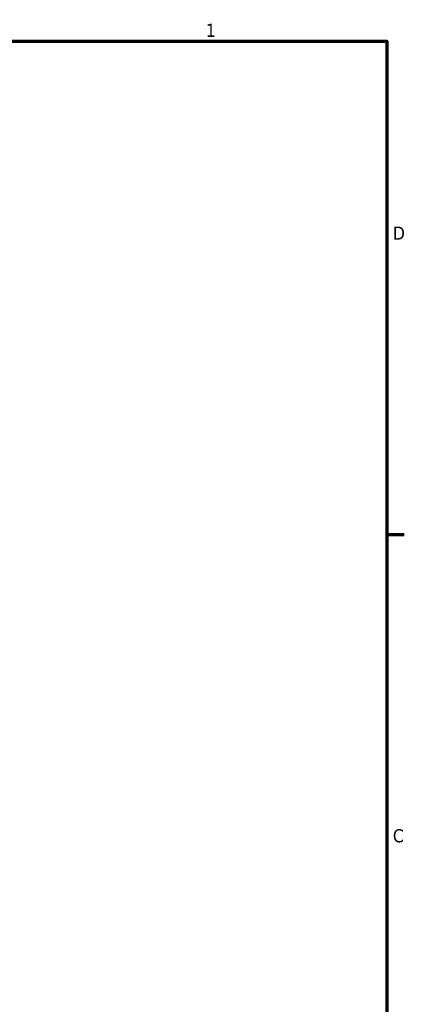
# Model space of a CAD drawing. Header units: inches. Extents: x 1 to 237, y 4 to 150.
# Tile 166 of 166: x 211 to 236, y 85 to 148. Entities that reach past the tile are written whole.
import ezdxf

# ---------------------------------------------------------------- set-up
doc = ezdxf.new("R2010")
doc.units = ezdxf.units.IN
doc.header["$LTSCALE"] = 7
doc.header["$MEASUREMENT"] = 0
doc.layers.add('Border (ANSI)', color=7, linetype='Continuous', lineweight=70)
doc.styles.add('Dimension Text', font='tahoma.ttf')

# ---------------------------------------------------------------- blocks, each defined once
blk = doc.blocks.new('Borders Default Border')
at = {"layer": 'Border (ANSI)'}
blk.add_line((33.5, 16.5), (33.66, 16.5), dxfattribs=at)
at = {"layer": 'Border (ANSI)', "flags": 128}
blk.add_lwpolyline([(0.5, 1), (0.5, 21), (33.5, 21), (33.5, 1), (0.5, 1)], dxfattribs=at)
at = {"layer": 'Border (ANSI)', "char_height": 0.12, "attachment_point": 7, "style": 'Dimension Text'}
for s, insert in [('1', (31.8479, 21.04)), ('D', (33.556, 19.19)), ('C', (33.5557, 13.6879))]:
    blk.add_mtext(s, dxfattribs=dict(at, insert=insert))

msp = doc.modelspace()

# ---------------------------------------------------------------- block references
at = {"xscale": 7, "yscale": 7, "zscale": 7}
msp.add_blockref('Borders Default Border', (0, 0), dxfattribs=at)

doc.saveas('drawing.dxf')
